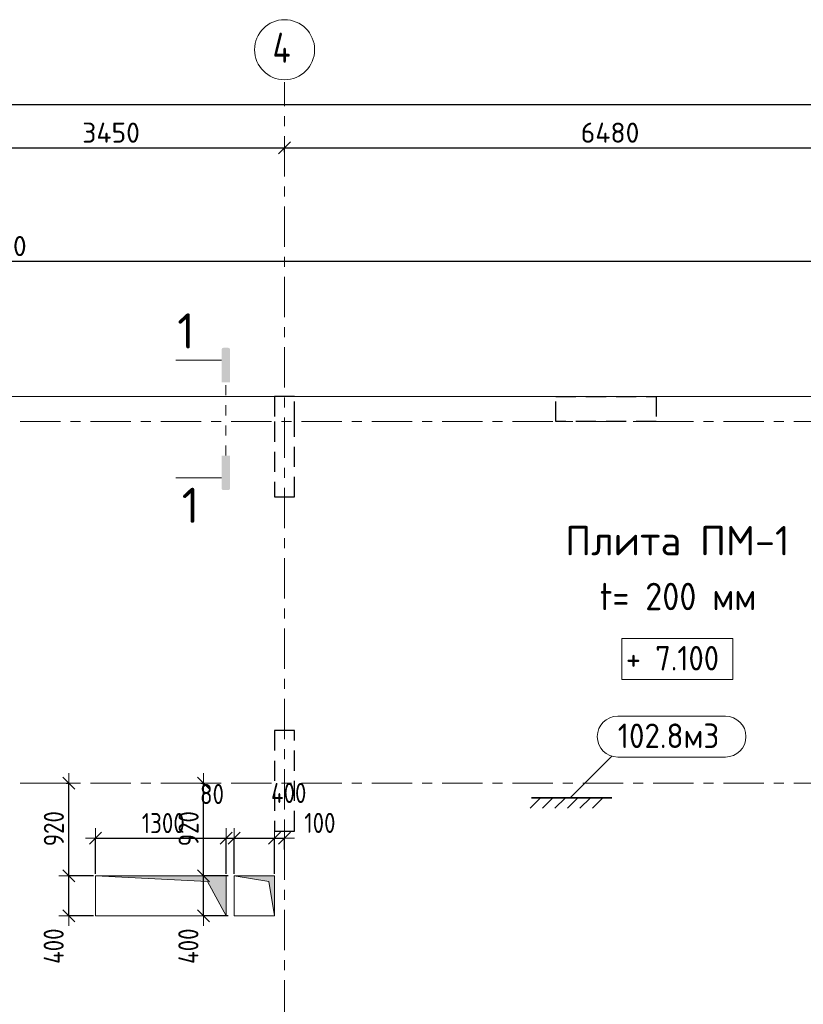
# Model space of a CAD drawing. Header units: metres. Extents: x -38 to 89, y -15 to 21.
# Tile 27 of 129: x 10 to 18, y 11 to 20. Entities that reach past the tile are written whole.
import ezdxf

# ---------------------------------------------------------------- set-up
doc = ezdxf.new("R2010")
doc.units = ezdxf.units.M
doc.header["$PDMODE"] = 65
for name, pattern in [('______11', [0.5, 0.4, -0.05, 0, -0.05]), ('______2', [0.27, 0.2, -0.07]), ('______5', [1.1, 0.8, -0.1, 0.1, -0.1]), ('______9', [0.1, 0, -0.1])]:
    doc.linetypes.add(name, pattern=pattern)
for name, color, linetype, lineweight in [('XR$2$Осевая линия (1)', 7, '______5', 13), ('XR$2$Размерная линия (1)', 7, 'Continuous', 13), ('XR$3$Перекрытие (1)', 7, 'Continuous', 35), ('XR$3$Текст_ примечание', 7, 'Continuous', 13), ('XR$4$Размерная линия (1)', 7, 'Continuous', 13), ('XR$5$Размерная линия (1)', 7, 'Continuous', 13)]:
    doc.layers.add(name, color=color, linetype=linetype, lineweight=lineweight)
doc.layers.add('XR$3$Макрос проема_ отверстия', color=7, linetype='Continuous', lineweight=13, true_color=0x2d2d2d)
doc.layers.add('XR$7$Стена_ бетон несущ.', color=7, linetype='Continuous', lineweight=70, true_color=0xb4b496)
doc.styles.add('ISOCPEUR', font='txt')
doc.dimstyles.new('DIMSTYLE_3', dxfattribs={"dimtxt": 0.2, "dimasz": 0.2, "dimexe": 0, "dimexo": 0, "dimgap": 0.1, "dimtad": 2, "dimdec": 0, "dimlfac": 1000, "dimrnd": 5, "dimzin": 12, "dimdsep": 46, "dimtxsty": 'ISOCPEUR', "dimblk1": 'ALL_ML_STRICH', "dimblk2": 'ALL_ML_STRICH', "dimsah": 1, "dimcen": 0, "dimclrd": 7, "dimclre": 256, "dimclrt": 7, "dimadec": 0, "dimazin": 0, "dimtfac": 1, "dimtdec": 0, "dimtix": 1, "dimtmove": 2, "dimatfit": 3, "dimfxl": 0, "dimtzin": 0, "dimlwd": 0, "dimlwe": -3, "dimarcsym": 0})
doc.dimstyles.new('DIMSTYLE_6', dxfattribs={"dimtxt": 0.2, "dimasz": 0.2, "dimexe": 0, "dimexo": 0, "dimgap": 0.1, "dimtad": 2, "dimdec": 0, "dimlfac": 1000, "dimrnd": 5, "dimzin": 12, "dimdsep": 46, "dimtxsty": 'ISOCPEUR', "dimblk1": 'ALL_ML_STRICH', "dimblk2": 'ALL_ML_STRICH', "dimsah": 1, "dimcen": 0, "dimclrd": 7, "dimclre": 256, "dimclrt": 7, "dimadec": 0, "dimazin": 0, "dimtfac": 1, "dimtdec": 0, "dimtix": 1, "dimtmove": 2, "dimatfit": 3, "dimfxl": 0, "dimtvp": 1.2, "dimtzin": 0, "dimlwd": 0, "dimlwe": -3, "dimarcsym": 0})

# ---------------------------------------------------------------- blocks, each defined once
blk = doc.blocks.new('ALL_ML_STRICH')
at = {"color": 0, "linetype": 'ByBlock', "lineweight": -2}
for p, q in [((0, -0.5), (0, 0.5)), ((-1, 0), (0.5, 0)), ((-0.3, -0.3), (0.3, 0.3))]:
    blk.add_line(p, q, dxfattribs=at)
blk = doc.blocks.new('*D11')
at = {"layer": 'DEFPOINTS', "color": 7, "linetype": 'Continuous', "lineweight": 13, "transparency": 33554687}
for p in [(0.5, 19.5574), (0.5, 19.3768), (61.6, 17.1197)]:
    blk.add_point(p, dxfattribs=at)
at = {"layer": 'XR$2$Размерная линия (1)', "color": 9, "linetype": 'Continuous', "lineweight": -2, "true_color": 0xc7c7c7, "transparency": 33554687}
for p, q in [((0.5, 19.3568), (0.5, 19.5574)), ((61.6, 17.1397), (61.6, 19.5574))]:
    blk.add_line(p, q, dxfattribs=at)
at = {"layer": 'XR$2$Размерная линия (1)', "color": 7, "linetype": 'Continuous', "lineweight": -2, "transparency": 33554687}
blk.add_line((0.5, 19.5574), (61.6, 19.5574), dxfattribs=at)
at = {"layer": 'XR$2$Размерная линия (1)', "color": 7, "linetype": 'Continuous', "lineweight": 13, "transparency": 33554687, "xscale": 0.2, "yscale": 0.2, "zscale": 0.2, "rotation": 180}
blk.add_blockref('ALL_ML_STRICH', (0.5, 19.5574), dxfattribs=at)
at = {"layer": 'XR$2$Размерная линия (1)', "color": 7, "linetype": 'Continuous', "lineweight": 13, "transparency": 33554687, "xscale": 0.2, "yscale": 0.2, "zscale": 0.2}
blk.add_blockref('ALL_ML_STRICH', (61.6, 19.5574), dxfattribs=at)
at = {"layer": 'XR$2$Размерная линия (1)', "color": 7, "linetype": 'Continuous', "lineweight": 13, "transparency": 33554687, "insert": (31.1, 19.7074), "char_height": 0.2, "width": 1, "attachment_point": 5, "style": 'ISOCPEUR'}
blk.add_mtext('\\A1;{61100}', dxfattribs=at)
blk = doc.blocks.new('*D28')
at = {"layer": 'DEFPOINTS', "color": 7, "linetype": 'Continuous', "lineweight": 13, "transparency": 33554687}
for p in [(9.15, 19.1262), (9.15, 19.1261), (12.6, 19.0612)]:
    blk.add_point(p, dxfattribs=at)
at = {"layer": 'XR$2$Размерная линия (1)', "color": 9, "linetype": 'Continuous', "lineweight": -2, "true_color": 0xc7c7c7, "transparency": 33554687}
for p, q in [((9.15, 19.1261), (9.15, 19.1261)), ((12.6, 19.0812), (12.6, 19.1261))]:
    blk.add_line(p, q, dxfattribs=at)
at = {"layer": 'XR$2$Размерная линия (1)', "color": 7, "linetype": 'Continuous', "lineweight": -2, "transparency": 33554687}
blk.add_line((9.15, 19.1261), (12.6, 19.1261), dxfattribs=at)
at = {"layer": 'XR$2$Размерная линия (1)', "color": 7, "linetype": 'Continuous', "lineweight": 13, "transparency": 33554687, "xscale": 0.2, "yscale": 0.2, "zscale": 0.2, "rotation": 180}
blk.add_blockref('ALL_ML_STRICH', (9.15, 19.1261), dxfattribs=at)
at = {"layer": 'XR$2$Размерная линия (1)', "color": 7, "linetype": 'Continuous', "lineweight": 13, "transparency": 33554687, "xscale": 0.2, "yscale": 0.2, "zscale": 0.2}
blk.add_blockref('ALL_ML_STRICH', (12.6, 19.1261), dxfattribs=at)
at = {"layer": 'XR$2$Размерная линия (1)', "color": 7, "linetype": 'Continuous', "lineweight": 13, "transparency": 33554687, "insert": (10.875, 19.2761), "char_height": 0.2, "width": 0.8, "attachment_point": 5, "style": 'ISOCPEUR'}
blk.add_mtext('\\A1;{3450}', dxfattribs=at)
blk = doc.blocks.new('*D29')
at = {"layer": 'DEFPOINTS', "color": 7, "linetype": 'Continuous', "lineweight": 13, "transparency": 33554687}
for p in [(19.08, 19.4874), (12.6, 19.1261), (12.6, 19.0612)]:
    blk.add_point(p, dxfattribs=at)
at = {"layer": 'XR$2$Размерная линия (1)', "color": 9, "linetype": 'Continuous', "lineweight": -2, "true_color": 0xc7c7c7, "transparency": 33554687}
for p, q in [((19.08, 19.4674), (19.08, 19.1261)), ((12.6, 19.0812), (12.6, 19.1261))]:
    blk.add_line(p, q, dxfattribs=at)
at = {"layer": 'XR$2$Размерная линия (1)', "color": 7, "linetype": 'Continuous', "lineweight": -2, "transparency": 33554687}
blk.add_line((12.6, 19.1261), (19.08, 19.1261), dxfattribs=at)
at = {"layer": 'XR$2$Размерная линия (1)', "color": 7, "linetype": 'Continuous', "lineweight": 13, "transparency": 33554687, "xscale": 0.2, "yscale": 0.2, "zscale": 0.2, "rotation": 180}
blk.add_blockref('ALL_ML_STRICH', (12.6, 19.1261), dxfattribs=at)
at = {"layer": 'XR$2$Размерная линия (1)', "color": 7, "linetype": 'Continuous', "lineweight": 13, "transparency": 33554687, "xscale": 0.2, "yscale": 0.2, "zscale": 0.2}
blk.add_blockref('ALL_ML_STRICH', (19.08, 19.1261), dxfattribs=at)
at = {"layer": 'XR$2$Размерная линия (1)', "color": 7, "linetype": 'Continuous', "lineweight": 13, "transparency": 33554687, "insert": (15.84, 19.2761), "char_height": 0.2, "width": 0.8, "attachment_point": 5, "style": 'ISOCPEUR'}
blk.add_mtext('\\A1;{6480}', dxfattribs=at)
blk = doc.blocks.new('Отображение проема', base_point=(-1.1579, -49.3094))
at = {"layer": 'XR$3$Макрос проема_ отверстия', "true_color": 0x000000, "transparency": 33554687}
blk.add_hatch(color=18, dxfattribs=at).paths.add_polyline_path([(-1.1579, -50.1094), (-1.0448, -49.4225), (-0.3579, -49.3094), (-1.1579, -49.3094)])
at = {"layer": 'XR$3$Макрос проема_ отверстия', "transparency": 33554687}
for p, q in [((-1.1579, -50.1094), (-1.1579, -49.3094)), ((-1.1579, -49.3094), (-0.3579, -49.3094)), ((-1.0448, -49.4225), (-0.3579, -49.3094)), ((-1.1579, -50.1094), (-1.0448, -49.4225))]:
    blk.add_line(p, q, dxfattribs=at)
blk = doc.blocks.new('*D164')
at = {"layer": 'DEFPOINTS', "color": 7, "linetype": 'Continuous', "lineweight": 13, "transparency": 33554687}
for p in [(0.25, 17.997), (0.25, 16.65), (19.08, 16.65)]:
    blk.add_point(p, dxfattribs=at)
at = {"layer": 'XR$4$Размерная линия (1)', "color": 9, "linetype": 'Continuous', "lineweight": -2, "true_color": 0xc7c7c7, "transparency": 33554687}
for p, q in [((0.25, 16.67), (0.25, 17.997)), ((19.08, 16.67), (19.08, 17.997))]:
    blk.add_line(p, q, dxfattribs=at)
at = {"layer": 'XR$4$Размерная линия (1)', "color": 7, "linetype": 'Continuous', "lineweight": -2, "transparency": 33554687}
blk.add_line((0.25, 17.997), (19.08, 17.997), dxfattribs=at)
at = {"layer": 'XR$4$Размерная линия (1)', "color": 7, "linetype": 'Continuous', "lineweight": 13, "transparency": 33554687, "xscale": 0.2, "yscale": 0.2, "zscale": 0.2, "rotation": 180}
blk.add_blockref('ALL_ML_STRICH', (0.25, 17.997), dxfattribs=at)
at = {"layer": 'XR$4$Размерная линия (1)', "color": 7, "linetype": 'Continuous', "lineweight": 13, "transparency": 33554687, "xscale": 0.2, "yscale": 0.2, "zscale": 0.2}
blk.add_blockref('ALL_ML_STRICH', (19.08, 17.997), dxfattribs=at)
at = {"layer": 'XR$4$Размерная линия (1)', "color": 7, "linetype": 'Continuous', "lineweight": 13, "transparency": 33554687, "insert": (9.695, 18.147), "char_height": 0.2, "width": 1, "attachment_point": 5, "style": 'ISOCPEUR'}
blk.add_mtext('\\A1;{18830}', dxfattribs=at)
blk = doc.blocks.new('*D257')
at = {"layer": 'DEFPOINTS', "color": 7, "linetype": 'Continuous', "lineweight": 13, "transparency": 33554687}
for p in [(12.1001, 12.2535), (12.1001, 11.8799), (12.5001, 11.88)]:
    blk.add_point(p, dxfattribs=at)
at = {"layer": 'XR$4$Размерная линия (1)', "color": 9, "linetype": 'Continuous', "lineweight": -2, "true_color": 0xc7c7c7, "transparency": 33554687}
for p, q in [((12.1001, 11.8999), (12.1001, 12.2535)), ((12.5001, 11.9), (12.5001, 12.2535))]:
    blk.add_line(p, q, dxfattribs=at)
at = {"layer": 'XR$4$Размерная линия (1)', "color": 7, "linetype": 'Continuous', "lineweight": -2, "transparency": 33554687}
blk.add_line((12.1001, 12.2535), (12.5001, 12.2535), dxfattribs=at)
at = {"layer": 'XR$4$Размерная линия (1)', "color": 7, "linetype": 'Continuous', "lineweight": 13, "transparency": 33554687, "xscale": 0.2, "yscale": 0.2, "zscale": 0.2, "rotation": 180}
blk.add_blockref('ALL_ML_STRICH', (12.1001, 12.2535), dxfattribs=at)
at = {"layer": 'XR$4$Размерная линия (1)', "color": 7, "linetype": 'Continuous', "lineweight": 13, "transparency": 33554687, "xscale": 0.2, "yscale": 0.2, "zscale": 0.2}
blk.add_blockref('ALL_ML_STRICH', (12.5001, 12.2535), dxfattribs=at)
at = {"layer": 'XR$4$Размерная линия (1)', "color": 7, "linetype": 'Continuous', "lineweight": 13, "transparency": 33554687, "insert": (12.6421, 12.7035), "char_height": 0.2, "width": 0.5, "attachment_point": 5, "style": 'ISOCPEUR'}
blk.add_mtext('\\W0.83;\\A1;{400}', dxfattribs=at)
blk = doc.blocks.new('*D258')
at = {"layer": 'DEFPOINTS', "color": 7, "linetype": 'Continuous', "lineweight": 13, "transparency": 33554687}
for p in [(12.5001, 12.2535), (12.6, 12.1219), (12.5001, 11.88)]:
    blk.add_point(p, dxfattribs=at)
at = {"layer": 'XR$4$Размерная линия (1)', "color": 9, "linetype": 'Continuous', "lineweight": -2, "true_color": 0xc7c7c7, "transparency": 33554687}
for p, q in [((12.5001, 11.9), (12.5001, 12.2535)), ((12.6, 12.1419), (12.6, 12.2535))]:
    blk.add_line(p, q, dxfattribs=at)
at = {"layer": 'XR$4$Размерная линия (1)', "color": 7, "linetype": 'Continuous', "lineweight": -2, "transparency": 33554687}
blk.add_line((12.5001, 12.2535), (12.6, 12.2535), dxfattribs=at)
at = {"layer": 'XR$4$Размерная линия (1)', "color": 7, "linetype": 'Continuous', "lineweight": 13, "transparency": 33554687, "xscale": 0.2, "yscale": 0.2, "zscale": 0.2}
blk.add_blockref('ALL_ML_STRICH', (12.6, 12.2535), dxfattribs=at)
at = {"layer": 'XR$4$Размерная линия (1)', "color": 7, "linetype": 'Continuous', "lineweight": 13, "transparency": 33554687, "xscale": 0.2, "yscale": 0.2, "zscale": 0.2, "rotation": 180}
blk.add_blockref('ALL_ML_STRICH', (12.5001, 12.2535), dxfattribs=at)
at = {"layer": 'XR$4$Размерная линия (1)', "color": 7, "linetype": 'Continuous', "lineweight": 13, "transparency": 33554687, "insert": (12.9526, 12.4057), "char_height": 0.2, "width": 0.5, "attachment_point": 5, "style": 'ISOCPEUR'}
blk.add_mtext('\\W0.83;\\A1;{100}', dxfattribs=at)
blk = doc.blocks.new('*D259')
at = {"layer": 'DEFPOINTS', "color": 7, "linetype": 'Continuous', "lineweight": 13, "transparency": 33554687}
for p in [(12.0598, 11.88), (11.7957, 11.48), (12.0598, 11.48)]:
    blk.add_point(p, dxfattribs=at)
at = {"layer": 'XR$4$Размерная линия (1)', "color": 9, "linetype": 'Continuous', "lineweight": -2, "true_color": 0xc7c7c7, "transparency": 33554687}
for p, q in [((12.0398, 11.88), (11.7957, 11.88)), ((12.0398, 11.48), (11.7957, 11.48))]:
    blk.add_line(p, q, dxfattribs=at)
at = {"layer": 'XR$4$Размерная линия (1)', "color": 7, "linetype": 'Continuous', "lineweight": -2, "transparency": 33554687}
blk.add_line((11.7957, 11.48), (11.7957, 11.88), dxfattribs=at)
at = {"layer": 'XR$4$Размерная линия (1)', "color": 7, "linetype": 'Continuous', "lineweight": 13, "transparency": 33554687, "xscale": 0.2, "yscale": 0.2, "zscale": 0.2}
for p, rotation in [((11.7957, 11.88), 90), ((11.7957, 11.48), 270)]:
    blk.add_blockref('ALL_ML_STRICH', p, dxfattribs=dict(at, rotation=rotation))
at = {"layer": 'XR$4$Размерная линия (1)', "color": 7, "linetype": 'Continuous', "lineweight": 13, "transparency": 33554687, "insert": (11.6437, 11.1788), "char_height": 0.2, "width": 0.5, "attachment_point": 5, "rotation": 90, "style": 'ISOCPEUR'}
blk.add_mtext('\\W0.83;\\A1;{400}', dxfattribs=at)
blk = doc.blocks.new('*D260')
at = {"layer": 'DEFPOINTS', "color": 7, "linetype": 'Continuous', "lineweight": 13, "transparency": 33554687}
for p in [(11.7469, 12.8), (11.7957, 11.88), (12.0598, 11.88)]:
    blk.add_point(p, dxfattribs=at)
at = {"layer": 'XR$4$Размерная линия (1)', "color": 9, "linetype": 'Continuous', "lineweight": -2, "true_color": 0xc7c7c7, "transparency": 33554687}
for p, q in [((11.7669, 12.8), (11.7957, 12.8)), ((12.0398, 11.88), (11.7957, 11.88))]:
    blk.add_line(p, q, dxfattribs=at)
at = {"layer": 'XR$4$Размерная линия (1)', "color": 7, "linetype": 'Continuous', "lineweight": -2, "transparency": 33554687}
blk.add_line((11.7957, 11.88), (11.7957, 12.8), dxfattribs=at)
at = {"layer": 'XR$4$Размерная линия (1)', "color": 7, "linetype": 'Continuous', "lineweight": 13, "transparency": 33554687, "xscale": 0.2, "yscale": 0.2, "zscale": 0.2}
for p, rotation in [((11.7957, 12.8), 90), ((11.7957, 11.88), 270)]:
    blk.add_blockref('ALL_ML_STRICH', p, dxfattribs=dict(at, rotation=rotation))
at = {"layer": 'XR$4$Размерная линия (1)', "color": 7, "linetype": 'Continuous', "lineweight": 13, "transparency": 33554687, "insert": (11.6457, 12.3483), "char_height": 0.2, "width": 0.5, "attachment_point": 5, "rotation": 90, "style": 'ISOCPEUR'}
blk.add_mtext('\\W0.83;\\A1;{920}', dxfattribs=at)
blk = doc.blocks.new('*D457')
at = {"layer": 'DEFPOINTS', "color": 7, "linetype": 'Continuous', "lineweight": 13, "transparency": 33554687}
for p in [(10.7194, 11.88), (10.4554, 11.48), (10.7194, 11.48)]:
    blk.add_point(p, dxfattribs=at)
at = {"layer": 'XR$5$Размерная линия (1)', "color": 9, "linetype": 'Continuous', "lineweight": -2, "true_color": 0xc7c7c7, "transparency": 33554687}
for p, q in [((10.6994, 11.88), (10.4554, 11.88)), ((10.6994, 11.48), (10.4554, 11.48))]:
    blk.add_line(p, q, dxfattribs=at)
at = {"layer": 'XR$5$Размерная линия (1)', "color": 7, "linetype": 'Continuous', "lineweight": -2, "transparency": 33554687}
blk.add_line((10.4554, 11.48), (10.4554, 11.88), dxfattribs=at)
at = {"layer": 'XR$5$Размерная линия (1)', "color": 7, "linetype": 'Continuous', "lineweight": 13, "transparency": 33554687, "xscale": 0.2, "yscale": 0.2, "zscale": 0.2}
for p, rotation in [((10.4554, 11.88), 90), ((10.4554, 11.48), 270)]:
    blk.add_blockref('ALL_ML_STRICH', p, dxfattribs=dict(at, rotation=rotation))
at = {"layer": 'XR$5$Размерная линия (1)', "color": 7, "linetype": 'Continuous', "lineweight": 13, "transparency": 33554687, "insert": (10.3033, 11.1788), "char_height": 0.2, "width": 0.5, "attachment_point": 5, "rotation": 90, "style": 'ISOCPEUR'}
blk.add_mtext('\\W0.83;\\A1;{400}', dxfattribs=at)
blk = doc.blocks.new('*D458')
at = {"layer": 'DEFPOINTS', "color": 7, "linetype": 'Continuous', "lineweight": 13, "transparency": 33554687}
for p in [(10.4066, 12.8), (10.4554, 11.88), (10.7194, 11.88)]:
    blk.add_point(p, dxfattribs=at)
at = {"layer": 'XR$5$Размерная линия (1)', "color": 9, "linetype": 'Continuous', "lineweight": -2, "true_color": 0xc7c7c7, "transparency": 33554687}
for p, q in [((10.4266, 12.8), (10.4554, 12.8)), ((10.6994, 11.88), (10.4554, 11.88))]:
    blk.add_line(p, q, dxfattribs=at)
at = {"layer": 'XR$5$Размерная линия (1)', "color": 7, "linetype": 'Continuous', "lineweight": -2, "transparency": 33554687}
blk.add_line((10.4554, 11.88), (10.4554, 12.8), dxfattribs=at)
at = {"layer": 'XR$5$Размерная линия (1)', "color": 7, "linetype": 'Continuous', "lineweight": 13, "transparency": 33554687, "xscale": 0.2, "yscale": 0.2, "zscale": 0.2}
for p, rotation in [((10.4554, 12.8), 90), ((10.4554, 11.88), 270)]:
    blk.add_blockref('ALL_ML_STRICH', p, dxfattribs=dict(at, rotation=rotation))
at = {"layer": 'XR$5$Размерная линия (1)', "color": 7, "linetype": 'Continuous', "lineweight": 13, "transparency": 33554687, "insert": (10.3054, 12.3483), "char_height": 0.2, "width": 0.5, "attachment_point": 5, "rotation": 90, "style": 'ISOCPEUR'}
blk.add_mtext('\\W0.83;\\A1;{920}', dxfattribs=at)
blk = doc.blocks.new('*D459')
at = {"layer": 'DEFPOINTS', "color": 7, "linetype": 'Continuous', "lineweight": 13, "transparency": 33554687}
for p in [(10.7194, 12.2535), (10.7194, 11.88), (12.0194, 11.88)]:
    blk.add_point(p, dxfattribs=at)
at = {"layer": 'XR$5$Размерная линия (1)', "color": 9, "linetype": 'Continuous', "lineweight": -2, "true_color": 0xc7c7c7, "transparency": 33554687}
for p, q in [((10.7194, 11.9), (10.7194, 12.2535)), ((12.0194, 11.9), (12.0194, 12.2535))]:
    blk.add_line(p, q, dxfattribs=at)
at = {"layer": 'XR$5$Размерная линия (1)', "color": 7, "linetype": 'Continuous', "lineweight": -2, "transparency": 33554687}
blk.add_line((10.7194, 12.2535), (12.0194, 12.2535), dxfattribs=at)
at = {"layer": 'XR$5$Размерная линия (1)', "color": 7, "linetype": 'Continuous', "lineweight": 13, "transparency": 33554687, "xscale": 0.2, "yscale": 0.2, "zscale": 0.2, "rotation": 180}
blk.add_blockref('ALL_ML_STRICH', (10.7194, 12.2535), dxfattribs=at)
at = {"layer": 'XR$5$Размерная линия (1)', "color": 7, "linetype": 'Continuous', "lineweight": 13, "transparency": 33554687, "xscale": 0.2, "yscale": 0.2, "zscale": 0.2}
blk.add_blockref('ALL_ML_STRICH', (12.0194, 12.2535), dxfattribs=at)
at = {"layer": 'XR$5$Размерная линия (1)', "color": 7, "linetype": 'Continuous', "lineweight": 13, "transparency": 33554687, "insert": (11.3944, 12.4035), "char_height": 0.2, "width": 0.666667, "attachment_point": 5, "style": 'ISOCPEUR'}
blk.add_mtext('\\W0.83;\\A1;{1300}', dxfattribs=at)
blk = doc.blocks.new('*D460')
at = {"layer": 'DEFPOINTS', "color": 7, "linetype": 'Continuous', "lineweight": 13, "transparency": 33554687}
for p in [(12.0194, 12.2535), (12.0194, 11.88), (12.1001, 11.8799)]:
    blk.add_point(p, dxfattribs=at)
at = {"layer": 'XR$5$Размерная линия (1)', "color": 9, "linetype": 'Continuous', "lineweight": -2, "true_color": 0xc7c7c7, "transparency": 33554687}
for p, q in [((12.0194, 11.9), (12.0194, 12.2535)), ((12.1001, 11.8999), (12.1001, 12.2535))]:
    blk.add_line(p, q, dxfattribs=at)
at = {"layer": 'XR$5$Размерная линия (1)', "color": 7, "linetype": 'Continuous', "lineweight": -2, "transparency": 33554687}
blk.add_line((12.0194, 12.2535), (12.1001, 12.2535), dxfattribs=at)
at = {"layer": 'XR$5$Размерная линия (1)', "color": 7, "linetype": 'Continuous', "lineweight": 13, "transparency": 33554687, "xscale": 0.2, "yscale": 0.2, "zscale": 0.2}
blk.add_blockref('ALL_ML_STRICH', (12.1001, 12.2535), dxfattribs=at)
at = {"layer": 'XR$5$Размерная линия (1)', "color": 7, "linetype": 'Continuous', "lineweight": 13, "transparency": 33554687, "xscale": 0.2, "yscale": 0.2, "zscale": 0.2, "rotation": 180}
blk.add_blockref('ALL_ML_STRICH', (12.0194, 12.2535), dxfattribs=at)
at = {"layer": 'XR$5$Размерная линия (1)', "color": 7, "linetype": 'Continuous', "lineweight": 13, "transparency": 33554687, "insert": (11.8789, 12.6929), "char_height": 0.2, "width": 0.333333, "attachment_point": 5, "style": 'ISOCPEUR'}
blk.add_mtext('\\W0.83;\\A1;{80}', dxfattribs=at)
blk = doc.blocks.new('*D461')
at = {"layer": 'DEFPOINTS', "color": 7, "linetype": 'Continuous', "lineweight": 13, "transparency": 33554687}
for p in [(12.1001, 12.2535), (12.1001, 11.8799), (12.5001, 11.88)]:
    blk.add_point(p, dxfattribs=at)
at = {"layer": 'XR$5$Размерная линия (1)', "color": 9, "linetype": 'Continuous', "lineweight": -2, "true_color": 0xc7c7c7, "transparency": 33554687}
for p, q in [((12.1001, 11.8999), (12.1001, 12.2535)), ((12.5001, 11.9), (12.5001, 12.2535))]:
    blk.add_line(p, q, dxfattribs=at)
at = {"layer": 'XR$5$Размерная линия (1)', "color": 7, "linetype": 'Continuous', "lineweight": -2, "transparency": 33554687}
blk.add_line((12.1001, 12.2535), (12.5001, 12.2535), dxfattribs=at)
at = {"layer": 'XR$5$Размерная линия (1)', "color": 7, "linetype": 'Continuous', "lineweight": 13, "transparency": 33554687, "xscale": 0.2, "yscale": 0.2, "zscale": 0.2, "rotation": 180}
blk.add_blockref('ALL_ML_STRICH', (12.1001, 12.2535), dxfattribs=at)
at = {"layer": 'XR$5$Размерная линия (1)', "color": 7, "linetype": 'Continuous', "lineweight": 13, "transparency": 33554687, "xscale": 0.2, "yscale": 0.2, "zscale": 0.2}
blk.add_blockref('ALL_ML_STRICH', (12.5001, 12.2535), dxfattribs=at)
at = {"layer": 'XR$5$Размерная линия (1)', "color": 7, "linetype": 'Continuous', "lineweight": 13, "transparency": 33554687, "insert": (12.6421, 12.7035), "char_height": 0.2, "width": 0.5, "attachment_point": 5, "style": 'ISOCPEUR'}
blk.add_mtext('\\W0.83;\\A1;{400}', dxfattribs=at)
blk = doc.blocks.new('*D462')
at = {"layer": 'DEFPOINTS', "color": 7, "linetype": 'Continuous', "lineweight": 13, "transparency": 33554687}
for p in [(12.5001, 12.2535), (12.6, 12.1219), (12.5001, 11.88)]:
    blk.add_point(p, dxfattribs=at)
at = {"layer": 'XR$5$Размерная линия (1)', "color": 9, "linetype": 'Continuous', "lineweight": -2, "true_color": 0xc7c7c7, "transparency": 33554687}
for p, q in [((12.5001, 11.9), (12.5001, 12.2535)), ((12.6, 12.1419), (12.6, 12.2535))]:
    blk.add_line(p, q, dxfattribs=at)
at = {"layer": 'XR$5$Размерная линия (1)', "color": 7, "linetype": 'Continuous', "lineweight": -2, "transparency": 33554687}
blk.add_line((12.5001, 12.2535), (12.6, 12.2535), dxfattribs=at)
at = {"layer": 'XR$5$Размерная линия (1)', "color": 7, "linetype": 'Continuous', "lineweight": 13, "transparency": 33554687, "xscale": 0.2, "yscale": 0.2, "zscale": 0.2}
blk.add_blockref('ALL_ML_STRICH', (12.6, 12.2535), dxfattribs=at)
at = {"layer": 'XR$5$Размерная линия (1)', "color": 7, "linetype": 'Continuous', "lineweight": 13, "transparency": 33554687, "xscale": 0.2, "yscale": 0.2, "zscale": 0.2, "rotation": 180}
blk.add_blockref('ALL_ML_STRICH', (12.5001, 12.2535), dxfattribs=at)
at = {"layer": 'XR$5$Размерная линия (1)', "color": 7, "linetype": 'Continuous', "lineweight": 13, "transparency": 33554687, "insert": (12.9526, 12.4057), "char_height": 0.2, "width": 0.5, "attachment_point": 5, "style": 'ISOCPEUR'}
blk.add_mtext('\\W0.83;\\A1;{100}', dxfattribs=at)

msp = doc.modelspace()

# ---------------------------------------------------------------- hatches: boundary and pattern name
at = {"linetype": 'Continuous', "lineweight": 25, "true_color": 0x000000, "transparency": 33554687}
msp.add_hatch(color=18, dxfattribs=at).paths.add_polyline_path([(11.975, 17.1176), (11.9748, 17.1151), (11.9748, 16.7901), (12.0584, 16.7901), (12.0584, 17.1151), (12.0582, 17.1176), (12.0577, 17.1201), (12.0569, 17.1225), (12.0558, 17.1248), (12.0544, 17.127), (12.0527, 17.1289), (12.0508, 17.1306), (12.0486, 17.132), (12.0463, 17.1331), (12.0439, 17.1339), (12.0414, 17.1344), (12.0389, 17.1346), (11.9943, 17.1346), (11.9918, 17.1344), (11.9893, 17.1339), (11.9869, 17.1331), (11.9846, 17.132), (11.9824, 17.1306), (11.9805, 17.1289), (11.9788, 17.127), (11.9774, 17.1248), (11.9763, 17.1225), (11.9755, 17.1201)])
msp.add_hatch(color=18, dxfattribs=at).paths.add_polyline_path([(11.975, 17.1176), (11.9748, 17.1151), (11.9748, 16.7901), (12.0584, 16.7901), (12.0584, 17.1151), (12.0582, 17.1176), (12.0577, 17.1201), (12.0569, 17.1225), (12.0558, 17.1248), (12.0544, 17.127), (12.0527, 17.1289), (12.0508, 17.1306), (12.0486, 17.132), (12.0463, 17.1331), (12.0439, 17.1339), (12.0414, 17.1344), (12.0389, 17.1346), (11.9943, 17.1346), (11.9918, 17.1344), (11.9893, 17.1339), (11.9869, 17.1331), (11.9846, 17.132), (11.9824, 17.1306), (11.9805, 17.1289), (11.9788, 17.127), (11.9774, 17.1248), (11.9763, 17.1225), (11.9755, 17.1201)])
msp.add_hatch(color=18, dxfattribs=at).paths.add_polyline_path([(11.975, 15.7346), (11.9748, 15.7372), (11.9748, 16.0622), (12.0584, 16.0622), (12.0584, 15.7372), (12.0582, 15.7346), (12.0577, 15.7321), (12.0569, 15.7297), (12.0558, 15.7274), (12.0544, 15.7253), (12.0527, 15.7234), (12.0508, 15.7217), (12.0486, 15.7203), (12.0463, 15.7191), (12.0439, 15.7183), (12.0414, 15.7178), (12.0389, 15.7176), (11.9943, 15.7176), (11.9918, 15.7178), (11.9893, 15.7183), (11.9869, 15.7191), (11.9846, 15.7203), (11.9824, 15.7217), (11.9805, 15.7234), (11.9788, 15.7253), (11.9774, 15.7274), (11.9763, 15.7297), (11.9755, 15.7321)], flags=16)
msp.add_hatch(color=18, dxfattribs=at).paths.add_polyline_path([(11.975, 15.7346), (11.9748, 15.7372), (11.9748, 16.0622), (12.0584, 16.0622), (12.0584, 15.7372), (12.0582, 15.7346), (12.0577, 15.7321), (12.0569, 15.7297), (12.0558, 15.7274), (12.0544, 15.7253), (12.0527, 15.7234), (12.0508, 15.7217), (12.0486, 15.7203), (12.0463, 15.7191), (12.0439, 15.7183), (12.0414, 15.7178), (12.0389, 15.7176), (11.9943, 15.7176), (11.9918, 15.7178), (11.9893, 15.7183), (11.9869, 15.7191), (11.9846, 15.7203), (11.9824, 15.7217), (11.9805, 15.7234), (11.9788, 15.7253), (11.9774, 15.7274), (11.9763, 15.7297), (11.9755, 15.7321)], flags=16)

# ---------------------------------------------------------------- linework, layer by layer
at = {"color": 7, "linetype": 'Continuous', "lineweight": 13, "transparency": 33554687}
for p, q in [((11.9748, 17.0131), (11.5181, 17.0131)), ((11.9748, 17.0131), (11.5181, 17.0131)), ((11.9748, 15.8392), (11.5181, 15.8392)), ((11.9748, 15.8392), (11.5181, 15.8392))]:
    msp.add_line(p, q, dxfattribs=at)
at = {"color": 7, "linetype": '______9', "lineweight": 13, "transparency": 33554687}
msp.add_line((12.0166, 16.0622), (12.0166, 16.7901), dxfattribs=at)
msp.add_line((12.0166, 16.0622), (12.0166, 16.7901), dxfattribs=at)
at = {"layer": 'XR$2$Осевая линия (1)', "color": 253, "linetype": '______11', "lineweight": 13, "true_color": 0xa0a0a0, "transparency": 33554687}
for p, q in [((12.6, 8.34), (12.6, 19.78)), ((-2.63, 16.4), (62.6, 16.4)), ((-2.63, 12.8), (62.6, 12.8))]:
    msp.add_line(p, q, dxfattribs=at)
at = {"layer": 'XR$2$Осевая линия (1)', "color": 7, "linetype": 'Continuous', "lineweight": 13, "transparency": 33554687}
msp.add_circle((12.6013, 20.1017), 0.2988, dxfattribs=at)
at = {"layer": 'XR$3$Перекрытие (1)', "color": 7, "linetype": 'Continuous', "lineweight": 13, "transparency": 33554687}
for p, q in [((19.08, 16.65), (0.25, 16.65)), ((10.7194, 11.88), (10.7194, 11.48)), ((12.0194, 11.88), (10.7194, 11.88)), ((12.0194, 11.48), (12.0194, 11.88)), ((12.5001, 11.88), (12.1001, 11.8799)), ((12.1001, 11.8799), (12.1001, 11.4799)), ((12.5001, 11.48), (12.5001, 11.88)), ((10.7194, 11.48), (12.0194, 11.48)), ((12.1001, 11.4799), (12.5001, 11.48))]:
    msp.add_line(p, q, dxfattribs=at)
at = {"layer": 'XR$3$Текст_ примечание', "color": 7, "linetype": 'Continuous', "lineweight": 13, "transparency": 33554687}
for p, q in [((16.9889, 13.4679), (15.9164, 13.4679)), ((16.9889, 13.0616), (15.9164, 13.0616))]:
    msp.add_line(p, q, dxfattribs=at)
at = {"layer": 'XR$3$Текст_ примечание', "color": 7, "linetype": 'Continuous', "lineweight": 35, "transparency": 33554687}
for p, q in [((15.8578, 13.069), (15.444, 12.6552)), ((15.1475, 12.6552), (15.0434, 12.5512)), ((15.0566, 12.6552), (15.8562, 12.6552)), ((15.2717, 12.6552), (15.1676, 12.5512)), ((15.3959, 12.6552), (15.2918, 12.5512)), ((15.5201, 12.6552), (15.416, 12.5512)), ((15.6443, 12.6552), (15.5402, 12.5512)), ((15.7685, 12.6552), (15.6644, 12.5512))]:
    msp.add_line(p, q, dxfattribs=at)
at = {"layer": 'XR$3$Текст_ примечание', "color": 7, "linetype": 'Continuous', "lineweight": 13, "transparency": 33554687}
msp.add_lwpolyline([(15.9561, 13.8333), (17.0611, 13.8333), (17.0611, 14.2396), (15.9561, 14.2396), (15.9561, 13.8333)], dxfattribs=at)
for centre, start, end in [((15.9164, 13.2647), 90, 270), ((16.9889, 13.2647), 270, 90)]:
    msp.add_arc(centre, 0.2031, start, end, dxfattribs=at)
at = {"layer": 'XR$7$Стена_ бетон несущ.', "color": 253, "linetype": '______2', "lineweight": -3, "true_color": 0xa0a0a0, "transparency": 33554687}
for p, q in [((12.5, 16.65), (12.5, 16.4)), ((12.7, 16.65), (12.5, 16.65)), ((12.7, 16.4), (12.7, 16.65)), ((12.5, 16.4), (12.5, 15.65)), ((12.7, 15.65), (12.7, 16.4)), ((12.5, 15.65), (12.5, 15.65)), ((12.5, 15.65), (12.7, 15.65)), ((12.5, 13.325), (12.4998, 13.325)), ((12.4998, 13.325), (12.4998, 12.325)), ((12.6998, 13.325), (12.5, 13.325)), ((12.6998, 12.325), (12.6998, 13.325)), ((12.4998, 12.325), (12.5, 12.325)), ((12.5, 12.325), (12.6998, 12.325))]:
    msp.add_line(p, q, dxfattribs=at)
msp.add_lwpolyline([(15.3, 16.65), (16.3, 16.65), (16.3, 16.4), (15.3, 16.4), (15.3, 16.65)], close=True, dxfattribs=at)

# ---------------------------------------------------------------- block references
at = {"layer": 'XR$3$Макрос проема_ отверстия', "transparency": 33554687, "rotation": 270}
for p, xscale, yscale in [((12.0194, 11.88), 0.4999999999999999, 1.625), ((12.5001, 11.88), 0.500103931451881, 0.4999999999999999)]:
    msp.add_blockref('Отображение проема', p, dxfattribs=dict(at, xscale=xscale, yscale=yscale))

# ---------------------------------------------------------------- texts
at = {"color": 7, "linetype": 'Continuous', "lineweight": 13, "transparency": 33554687, "char_height": 0.35, "width": 0.272222, "attachment_point": 5, "style": 'ISOCPEUR'}
for insert in [(11.6207, 17.3021), (11.6207, 17.3021), (11.6651, 15.5669), (11.6651, 15.5669)]:
    msp.add_mtext('\\A1;{\\fISOCPEUR|i0|b0;\\H0.350000;\\W1.000000;\\C7;1}\\P', dxfattribs=dict(at, insert=insert))
at = {"layer": 'XR$2$Осевая линия (1)', "color": 7, "linetype": 'Continuous', "lineweight": 13, "transparency": 33554687, "insert": (12.4813, 19.9712), "char_height": 0.3, "width": 0.359833, "attachment_point": 7, "style": 'ISOCPEUR'}
msp.add_mtext('\\W0.80;4', dxfattribs=at)
at = {"layer": 'XR$3$Текст_ примечание', "color": 7, "linetype": 'Continuous', "lineweight": 13, "transparency": 33554687, "style": 'ISOCPEUR'}
for s, insert, char_height, width, attachment_point in [('\\A1;{\\fISOCPEUR|i0|b0;\\H0.292500;\\W1.000000;\\C7;Плита ПМ-1}\\P', (16.5101, 15.2146), 0.2925, 2.30325, 5), ('\\A1;{\\fISOCPEUR|i0|b0;\\H0.273000;\\W0.909091;\\C7;t= 200 мм}\\P', (15.7369, 14.5229), 0.273, 1.65894, 7), ('\\W0.91;+ 7.100', (15.9967, 13.9227), 0.24375, 1.134375, 7), ('\\W0.92;102.8м3', (15.9164, 13.151), 0.24375, 1.18342, 7)]:
    msp.add_mtext(s, dxfattribs=dict(at, insert=insert, char_height=char_height, width=width, attachment_point=attachment_point))

# ---------------------------------------------------------------- dimensions: what is measured, and where the dimension line sits
at = {"layer": 'XR$2$Размерная линия (1)', "color": 7, "linetype": 'Continuous', "lineweight": 13, "transparency": 33554687}
for base, p1, p2, picture, middle in [((61.6, 19.5574), (0.5, 19.3568), (61.6, 17.1397), '*D11', (31.1, 19.7074)), ((12.6, 19.1261), (9.15, 19.1261), (12.6, 19.0812), '*D28', (10.875, 19.2761)), ((19.08, 19.1261), (12.6, 19.0812), (19.08, 19.4674), '*D29', (15.84, 19.2761))]:
    dim = msp.add_linear_dim(base=base, p1=p1, p2=p2, dimstyle='DIMSTYLE_3', override={"dimpost": '<>', "dimclrd": 7, "dimclre": 9, "dimclrt": 7, "dimlwd": 0, "dimlwe": 65533}, dxfattribs=at)
    dim.commit()
    dim.dimension.update_dxf_attribs({"geometry": picture, "text_midpoint": middle, "dimtype": 160})
at = {"layer": 'XR$4$Размерная линия (1)', "color": 7, "linetype": 'Continuous', "lineweight": 13, "transparency": 33554687}
for base, p1, p2, dimstyle, picture, middle in [((19.08, 17.997), (0.25, 16.67), (19.08, 16.67), 'DIMSTYLE_3', '*D164', (9.695, 18.147)), ((12.5001, 12.2535), (12.1001, 11.8999), (12.5001, 11.9), 'DIMSTYLE_6', '*D257', (12.6421, 12.7035)), ((12.6, 12.2535), (12.5001, 11.9), (12.6, 12.1419), 'DIMSTYLE_6', '*D258', (12.9526, 12.4057))]:
    dim = msp.add_linear_dim(base=base, p1=p1, p2=p2, dimstyle=dimstyle, override={"dimpost": '<>', "dimclrd": 7, "dimclre": 9, "dimclrt": 7, "dimlwd": 0, "dimlwe": 65533}, dxfattribs=at)
    dim.commit()
    dim.dimension.update_dxf_attribs({"geometry": picture, "text_midpoint": middle, "dimtype": 160})
for base, p1, p2, dimstyle, picture, middle in [((11.7957, 12.8), (12.0398, 11.88), (11.7669, 12.8), 'DIMSTYLE_3', '*D260', (11.6457, 12.3483)), ((11.7957, 11.88), (12.0398, 11.48), (12.0398, 11.88), 'DIMSTYLE_6', '*D259', (11.6437, 11.1788))]:
    dim = msp.add_linear_dim(base=base, p1=p1, p2=p2, angle=90, dimstyle=dimstyle, override={"dimpost": '<>', "dimclrd": 7, "dimclre": 9, "dimclrt": 7, "dimlwd": 0, "dimlwe": 65533}, dxfattribs=at)
    dim.commit()
    dim.dimension.update_dxf_attribs({"geometry": picture, "text_midpoint": middle, "dimtype": 160})
at = {"layer": 'XR$5$Размерная линия (1)', "color": 7, "linetype": 'Continuous', "lineweight": 13, "transparency": 33554687}
for base, p1, p2, dimstyle, picture, middle in [((10.4554, 12.8), (10.6994, 11.88), (10.4266, 12.8), 'DIMSTYLE_3', '*D458', (10.3054, 12.3483)), ((10.4554, 11.88), (10.6994, 11.48), (10.6994, 11.88), 'DIMSTYLE_6', '*D457', (10.3033, 11.1788))]:
    dim = msp.add_linear_dim(base=base, p1=p1, p2=p2, angle=90, dimstyle=dimstyle, override={"dimpost": '<>', "dimclrd": 7, "dimclre": 9, "dimclrt": 7, "dimlwd": 0, "dimlwe": 65533}, dxfattribs=at)
    dim.commit()
    dim.dimension.update_dxf_attribs({"geometry": picture, "text_midpoint": middle, "dimtype": 160})
for base, p1, p2, dimstyle, picture, middle in [((12.1001, 12.2535), (12.0194, 11.9), (12.1001, 11.8999), 'DIMSTYLE_6', '*D460', (11.8789, 12.6929)), ((12.5001, 12.2535), (12.1001, 11.8999), (12.5001, 11.9), 'DIMSTYLE_6', '*D461', (12.6421, 12.7035)), ((12.0194, 12.2535), (10.7194, 11.9), (12.0194, 11.9), 'DIMSTYLE_3', '*D459', (11.3944, 12.4035)), ((12.6, 12.2535), (12.5001, 11.9), (12.6, 12.1419), 'DIMSTYLE_6', '*D462', (12.9526, 12.4057))]:
    dim = msp.add_linear_dim(base=base, p1=p1, p2=p2, dimstyle=dimstyle, override={"dimpost": '<>', "dimclrd": 7, "dimclre": 9, "dimclrt": 7, "dimlwd": 0, "dimlwe": 65533}, dxfattribs=at)
    dim.commit()
    dim.dimension.update_dxf_attribs({"geometry": picture, "text_midpoint": middle, "dimtype": 160})

doc.saveas('drawing.dxf')
